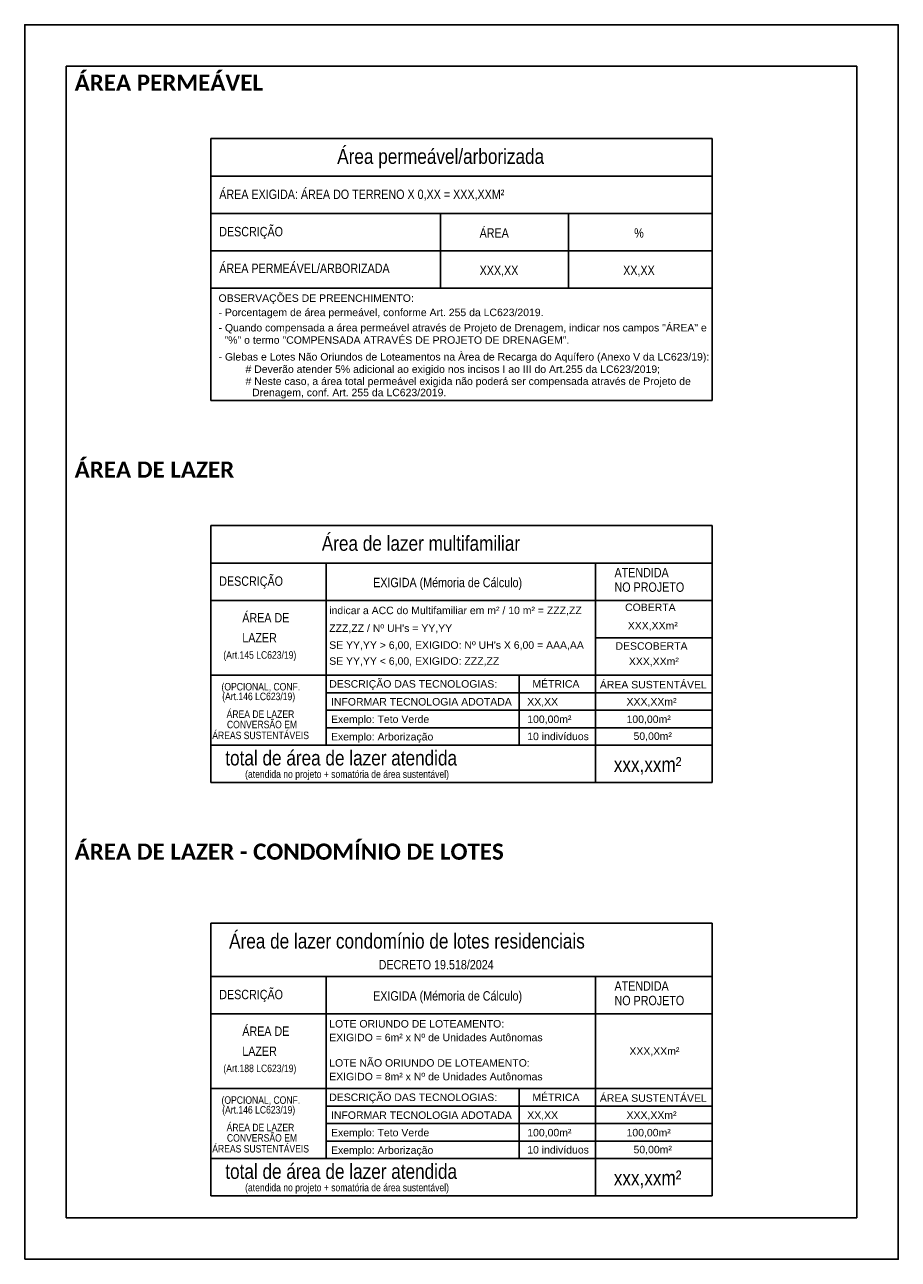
# Model space of a CAD drawing. Header units: millimetres. Extents: x -111 to 66, y -121 to 191.
# Tile 7 of 43: x -111 to -90, y -56 to -26. Entities that reach past the tile are written whole.
import ezdxf
from ezdxf.enums import TextEntityAlignment as Align

# ---------------------------------------------------------------- set-up
doc = ezdxf.new("R2010")
doc.units = ezdxf.units.MM
doc.layers.add('Cotas', color=1, linetype='Continuous')
doc.layers.add('Texto', color=1, linetype='Continuous')
doc.styles.add('Arial', font='arial.ttf')
doc.styles.add('ROMANS', font='romans')
doc.styles.add('Technic', font='techl___.ttf')

msp = doc.modelspace()

# ---------------------------------------------------------------- linework, layer by layer
at = {"color": 5}
msp.add_lwpolyline([(-109.9507, -54.6754), (-90.9507, -54.6754), (-90.9507, -26.9754), (-109.9507, -26.9754)], close=True, dxfattribs=at)
at = {"layer": 'Cotas'}
msp.add_lwpolyline([(-110.9507, -55.6754), (-89.9507, -55.6754), (-89.9507, -25.9754), (-110.9507, -25.9754)], close=True, dxfattribs=at)
at = {"layer": 'Texto'}
for p, q in [((-106.475, -28.7169), (-106.475, -35.0169)), ((-106.475, -28.7169), (-94.4265, -28.7169)), ((-94.4265, -28.7169), (-94.4265, -35.0169)), ((-106.475, -29.6169), (-94.4265, -29.6169)), ((-106.475, -30.5169), (-94.4265, -30.5169)), ((-100.9569, -30.5169), (-100.9569, -32.3169)), ((-97.8765, -30.5169), (-97.8765, -32.3169)), ((-106.475, -31.4169), (-94.4265, -31.4169)), ((-106.475, -32.3169), (-94.4265, -32.3169)), ((-106.475, -35.0169), (-94.4265, -35.0169)), ((-106.475, -38.0252), (-94.4265, -38.0252)), ((-106.475, -38.0252), (-106.475, -44.2068)), ((-94.4265, -38.0252), (-94.4265, -44.2068)), ((-94.4265, -38.9252), (-106.475, -38.9252)), ((-103.7073, -38.9252), (-103.7073, -43.3068)), ((-97.2271, -38.9252), (-97.2271, -44.2068)), ((-94.4265, -39.8252), (-106.475, -39.8252)), ((-94.4265, -41.6246), (-106.475, -41.6246)), ((-99.0621, -41.6246), (-99.0621, -43.3068)), ((-94.4265, -42.0452), (-103.7073, -42.0452)), ((-94.4265, -42.4659), (-103.7073, -42.4659)), ((-94.4265, -42.8864), (-103.7073, -42.8864)), ((-94.4265, -42.8868), (-103.7073, -42.8868)), ((-94.4265, -43.3068), (-106.475, -43.3068)), ((-94.4265, -44.2068), (-106.475, -44.2068)), ((-106.475, -47.5924), (-94.4265, -47.5924)), ((-106.475, -47.5924), (-106.475, -54.1514)), ((-94.4265, -47.5924), (-94.4265, -54.1514)), ((-94.4265, -48.8698), (-106.475, -48.8698)), ((-103.7073, -48.8698), (-103.7073, -53.2514)), ((-97.2271, -48.8698), (-97.2271, -54.1514)), ((-94.4265, -49.7698), (-106.475, -49.7698)), ((-94.4265, -51.5692), (-106.475, -51.5692)), ((-99.0621, -51.5692), (-99.0621, -53.2514)), ((-94.4265, -51.9897), (-103.7073, -51.9897)), ((-94.4265, -52.4104), (-103.7073, -52.4104)), ((-94.4265, -52.831), (-103.7073, -52.831)), ((-94.4265, -52.8313), (-103.7073, -52.8313)), ((-94.4265, -53.2514), (-106.475, -53.2514)), ((-94.4265, -54.1514), (-106.475, -54.1514))]:
    msp.add_line(p, q, dxfattribs=at)
at = {"layer": 'Texto', "linetype": 'Continuous'}
msp.add_line((-97.2271, -40.7249), (-94.4265, -40.7249), dxfattribs=at)

# ---------------------------------------------------------------- texts
at = {"layer": 'Texto'}
for s, height, style, p in [('Área permeável/arborizada', 0.36, 'Technic', (-103.4379, -28.9634)), ('ÁREA EXIGIDA: ÁREA DO TERRENO X 0,XX = XXX,XXM²', 0.225, 'Technic', (-106.2742, -29.9423)), ('DESCRIÇÃO', 0.225, 'Technic', (-106.2742, -30.84)), ('ÁREA', 0.225, 'Technic', (-100.015, -30.8732)), ('%%%', 0.225, 'Technic', (-96.2985, -30.8732)), ('ÁREA PERMEÁVEL/ARBORIZADA', 0.225, 'Technic', (-106.2742, -31.7221)), ('XXX,XX', 0.225, 'Technic', (-100.015, -31.7732)), ('XX,XX', 0.225, 'Technic', (-96.565, -31.7732)), ('Área de lazer multifamiliar', 0.36, 'Technic', (-103.8094, -38.2717)), ('DESCRIÇÃO', 0.225, 'Technic', (-106.2742, -39.2483)), ('ATENDIDA', 0.225, 'Technic', (-96.7724, -39.0426)), ('EXIGIDA (Mémoria de Cálculo)', 0.225, 'Technic', (-102.5746, -39.2815)), ('NO PROJETO', 0.225, 'Technic', (-96.7724, -39.3927)), ('ÁREA DE', 0.225, 'Technic', (-105.7204, -40.1304)), ('indicar a ACC do Multifamiliar em m² / 10 m² = ZZZ,ZZ', 0.18, 'Arial', (-103.6304, -39.9752)), ('COBERTA', 0.18, 'Arial', (-96.5184, -39.9005)), ("ZZZ,ZZ / Nº UH's = YY,YY ", 0.18, 'Arial', (-103.6304, -40.4037)), ('XXX,XXm²', 0.18, 'Arial', (-96.4532, -40.3422)), ('LAZER ', 0.225, 'Technic', (-105.7204, -40.6115)), ("SE YY,YY > 6,00, EXIGIDO: Nº UH's X 6,00 = AAA,AA", 0.18, 'Arial', (-103.6304, -40.8093)), ('DESCOBERTA', 0.18, 'Arial', (-96.749, -40.8314)), ('(Art.145 LC623/19)', 0.18, 'Technic', (-106.1755, -41.0472)), ('SE YY,YY < 6,00, EXIGIDO: ZZZ,ZZ', 0.18, 'Arial', (-103.6304, -41.1935)), ('XXX,XXm²', 0.18, 'Arial', (-96.4271, -41.2013)), ('(OPCIONAL, CONF.', 0.18, 'Technic', (-106.2193, -41.8102)), ('DESCRIÇÃO DAS TECNOLOGIAS:', 0.18, 'Arial', (-103.6304, -41.743)), ('MÉTRICA', 0.18, 'Arial', (-98.7473, -41.743)), ('ÁREA SUSTENTÁVEL', 0.18, 'Arial', (-97.1252, -41.761)), ('(Art.146 LC623/19)', 0.18, 'Technic', (-106.2029, -42.0441)), ('INFORMAR TECNOLOGIA ADOTADA', 0.18, 'Arial', (-103.5875, -42.173)), ('XX,XX', 0.18, 'Arial', (-98.8703, -42.173)), ('XXX,XXm²', 0.18, 'Arial', (-96.483, -42.173)), ('ÁREA DE LAZER', 0.18, 'Technic', (-106.0972, -42.4702)), ('CONVERSÃO EM', 0.18, 'Technic', (-106.0885, -42.7202)), ('Exemplo: Teto Verde', 0.18, 'Arial', (-103.5875, -42.5935)), ('100,00m²', 0.18, 'Arial', (-98.8703, -42.5935)), ('100,00m²', 0.18, 'Arial', (-96.483, -42.5935)), ('ÁREAS SUSTENTÁVEIS', 0.18, 'Technic', (-106.4423, -42.9813)), ('Exemplo: Arborização', 0.18, 'Arial', (-103.5875, -43.0141)), ('10 indivíduos', 0.18, 'Arial', (-98.8703, -43.0061)), ('50,00m²', 0.18, 'Arial', (-96.3152, -43.0004)), ('total de área de lazer atendida', 0.36, 'Technic', (-106.1291, -43.4351)), ('xxx,xxm²', 0.36, 'Technic', (-96.7895, -43.5935)), ('(atendida no projeto + somatória de área sustentável)', 0.18, 'Technic', (-105.6521, -43.9142)), ('Área de lazer condomínio de lotes residenciais', 0.36, 'Technic', (-106.0371, -47.8389)), ('DECRETO 19.518/2024', 0.225, 'Technic', (-102.442, -48.4747)), ('ATENDIDA', 0.225, 'Technic', (-96.7724, -48.9871)), ('DESCRIÇÃO', 0.225, 'Technic', (-106.2742, -49.1929)), ('EXIGIDA (Mémoria de Cálculo)', 0.225, 'Technic', (-102.5746, -49.2261)), ('NO PROJETO', 0.225, 'Technic', (-96.7724, -49.3373)), ('ÁREA DE', 0.225, 'Technic', (-105.7204, -50.0749)), ('LOTE ORIUNDO DE LOTEAMENTO:', 0.18, 'Arial', (-103.6304, -49.9197)), ('EXIGIDO = 6m² x Nº de Unidades Autônomas ', 0.18, 'Arial', (-103.6304, -50.2485)), ('LAZER ', 0.225, 'Technic', (-105.7204, -50.5561)), ('XXX,XXm²', 0.18, 'Arial', (-96.4142, -50.5763)), ('(Art.188 LC623/19)', 0.18, 'Technic', (-106.1755, -50.9918)), ('LOTE NÃO ORIUNDO DE LOTEAMENTO:', 0.18, 'Arial', (-103.6304, -50.8608)), ('EXIGIDO = 8m² x Nº de Unidades Autônomas ', 0.18, 'Arial', (-103.6304, -51.1895)), ('DESCRIÇÃO DAS TECNOLOGIAS:', 0.18, 'Arial', (-103.6304, -51.6875)), ('MÉTRICA', 0.18, 'Arial', (-98.7473, -51.6875)), ('ÁREA SUSTENTÁVEL', 0.18, 'Arial', (-97.1252, -51.7056)), ('(OPCIONAL, CONF.', 0.18, 'Technic', (-106.2193, -51.7547)), ('(Art.146 LC623/19)', 0.18, 'Technic', (-106.2029, -51.9886)), ('INFORMAR TECNOLOGIA ADOTADA', 0.18, 'Arial', (-103.5875, -52.1175)), ('XX,XX', 0.18, 'Arial', (-98.8703, -52.1175)), ('XXX,XXm²', 0.18, 'Arial', (-96.483, -52.1175)), ('ÁREA DE LAZER', 0.18, 'Technic', (-106.0972, -52.4148)), ('Exemplo: Teto Verde', 0.18, 'Arial', (-103.5875, -52.5381)), ('100,00m²', 0.18, 'Arial', (-98.8703, -52.5381)), ('100,00m²', 0.18, 'Arial', (-96.483, -52.5381)), ('CONVERSÃO EM', 0.18, 'Technic', (-106.0885, -52.6648)), ('ÁREAS SUSTENTÁVEIS', 0.18, 'Technic', (-106.4423, -52.9258)), ('Exemplo: Arborização', 0.18, 'Arial', (-103.5875, -52.9586)), ('10 indivíduos', 0.18, 'Arial', (-98.8703, -52.9506)), ('50,00m²', 0.18, 'Arial', (-96.3152, -52.945)), ('total de área de lazer atendida', 0.36, 'Technic', (-106.1291, -53.3797)), ('xxx,xxm²', 0.36, 'Technic', (-96.7895, -53.538)), ('(atendida no projeto + somatória de área sustentável)', 0.18, 'Technic', (-105.6521, -53.8588))]:
    msp.add_text(s, height=height, dxfattribs=dict(at, style=style)).set_placement(p, align=Align.TOP_LEFT)
at = {"layer": 'Texto', "style": 'Arial'}
for s, p in [('OBSERVAÇÕES DE PREENCHIMENTO:', (-106.2911, -32.5525)), ('- Porcentagem de área permeável, conforme Art. 255 da LC623/2019.', (-106.2911, -32.8968)), ('- Quando compensada a área permeável através de Projeto de Drenagem, indicar nos campos "ÁREA" e', (-106.2911, -33.2648)), ('"%%%" o termo "COMPENSADA ATRAVÉS DE PROJETO DE DRENAGEM".', (-106.1486, -33.5615)), ('- Glebas e Lotes Não Oriundos de Loteamentos na Àrea de Recarga do Aquífero (Anexo V da LC623/19):', (-106.2911, -33.9651)), ('# Deverão atender 5%%% adicional ao exigido nos incisos I ao III do Art.255 da LC623/2019;', (-105.6431, -34.2619)), ('# Neste caso, a área total permeável exigida não poderá ser compensada através de Projeto de', (-105.6431, -34.5519)), ('Drenagem, conf. Art. 255 da LC623/2019.', (-105.484, -34.8231))]:
    msp.add_text(s, height=0.18, dxfattribs=at).set_placement(p, align=Align.MIDDLE_LEFT)
at = {"layer": 'Texto', "char_height": 0.5605, "attachment_point": 1, "style": 'ROMANS'}
for s, insert in [('\\pxql;{\\H0.69442x;\\fCalibri|b1|i0|c0|p34;\\C2;ÁREA PERMEÁVEL}', (-109.7507, -27.1754)), ('\\pxql;{\\H0.69442x;\\fCalibri|b1|i0|c0|p34;\\C2;ÁREA DE LAZER}', (-109.7507, -36.4837)), ('\\pxql;{\\H0.69442x;\\fCalibri|b1|i0|c0|p34;\\C2;ÁREA DE LAZER - CONDOMÍNIO DE LOTES}', (-109.7507, -45.6736))]:
    msp.add_mtext_dynamic_manual_height_columns(s, width=15.359772, gutter_width=18.5445, heights=[41.236], dxfattribs=dict(at, insert=insert)).dxf.set("width", 19)

doc.saveas('drawing.dxf')
